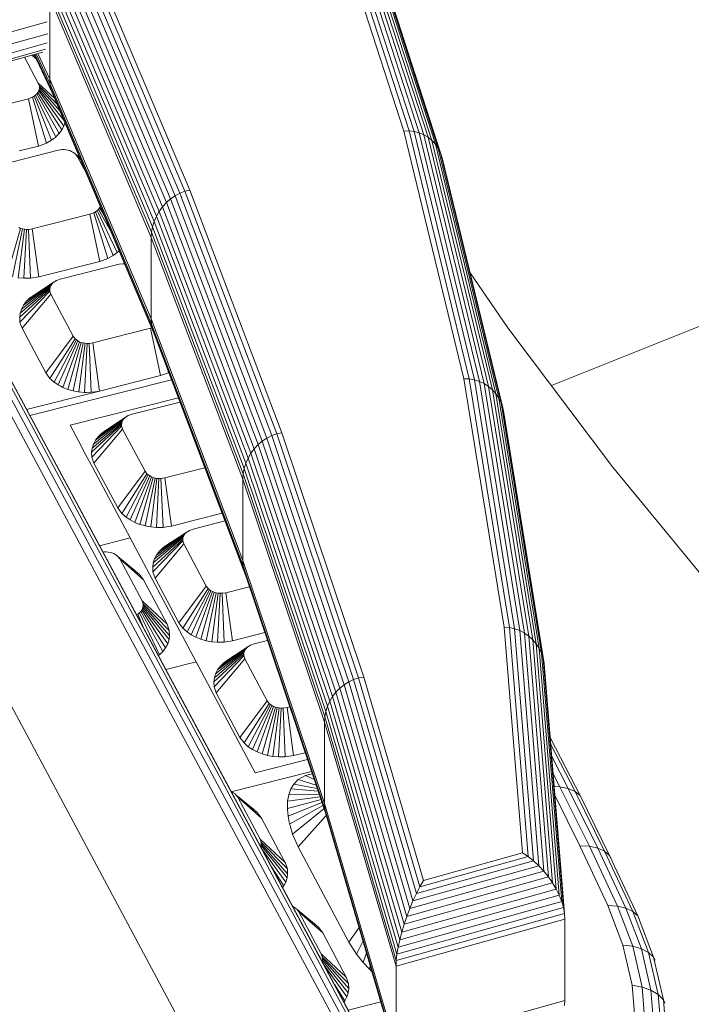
# Model space of a CAD drawing. Header units: millimetres. Extents: x -2220 to 52371, y -4077 to 6953.
# Tile 242 of 256: x 37710 to 37773, y 2245 to 2336. Entities that reach past the tile are written whole.
import ezdxf

# ---------------------------------------------------------------- set-up
doc = ezdxf.new("R2010")
doc.units = ezdxf.units.MM
doc.header["$MEASUREMENT"] = 0
doc.layers.add('Nuevo_09_EI_Mobiliari general', color=7, linetype='Continuous')
doc.layers.add('Nuevo_14_PAV_Soft Light Grey 0554', color=7, linetype='Continuous')
doc.layers.add('Nuevo_09_EI_Mobiliari general_Pluma_Nº__61', color=7, linetype='Continuous', lineweight=5, true_color=0x6a6a6a)
doc.layers.add('Nuevo_14_PAV_Soft Light Grey 0554_Pluma_Nº__89', color=7, linetype='Continuous', lineweight=5)

# ---------------------------------------------------------------- blocks, each defined once
blk = doc.blocks.new('Elem Sección_207_2', base_point=(42615.737, 4689.647))
at = {"layer": 'Nuevo_09_EI_Mobiliari general_Pluma_Nº__61', "color": 251, "linetype": 'Continuous', "lineweight": 5, "true_color": 0x6a6a6a}
for p, q in [((37573.714, 2552.848), (37743.92, 2234.928)), ((37574.261, 2553.39), (37745.451, 2233.632)), ((37574.736, 2553.587), (37746.78, 2232.233)), ((37575.123, 2553.434), (37747.864, 2230.778)), ((37575.408, 2552.935), (37748.665, 2229.317)), ((37726.516, 2240.455), (37566.032, 2540.216)), ((37745.901, 2325.942), (37738.497, 2348.829)), ((37738.968, 2348.867), (37746.382, 2325.952)), ((37739.432, 2348.839), (37746.855, 2325.897)), ((37739.88, 2348.747), (37747.311, 2325.779)), ((37740.303, 2348.591), (37747.742, 2325.598)), ((37740.696, 2348.375), (37748.143, 2325.358)), ((37741.051, 2348.101), (37748.505, 2325.063)), ((37741.363, 2347.776), (37748.823, 2324.72)), ((37741.626, 2347.403), (37749.09, 2324.331)), ((37741.835, 2346.99), (37749.303, 2323.906)), ((37724.613, 2319.923), (37715.154, 2342.304)), ((37725.056, 2320.161), (37715.591, 2342.555)), ((37725.515, 2320.338), (37716.044, 2342.747)), ((37716.505, 2342.876), (37725.982, 2320.452)), ((37723.453, 2318.897), (37714.008, 2341.243)), ((37723.805, 2319.286), (37714.355, 2341.643)), ((37724.194, 2319.63), (37714.74, 2341.998)), ((37722.885, 2318.013), (37713.448, 2340.342)), ((37723.144, 2318.471), (37713.704, 2340.807)), ((37722.678, 2317.533), (37713.243, 2339.854)), ((37722.436, 2316.536), (37713.005, 2338.85)), ((37722.527, 2317.038), (37713.094, 2339.355)), ((37722.405, 2316.036), (37712.974, 2338.349)), ((37712.974, 2330.777), (37712.974, 2338.349)), ((37712.718, 2336.092), (37694.262, 2330.934)), ((37712.771, 2334.999), (37694.777, 2329.97)), ((37712.718, 2334.132), (37695.174, 2329.229)), ((37712.564, 2333.548), (37695.426, 2328.759)), ((37712.319, 2333.288), (37695.515, 2328.592)), ((37711.733, 2332.618), (37711.296, 2333.002)), ((37711.6, 2332.903), (37711.434, 2333.041)), ((37713.243, 2329.385), (37711.524, 2333.066)), ((37713.094, 2329.823), (37711.573, 2333.08)), ((37713.005, 2330.289), (37711.687, 2333.112)), ((37712.974, 2330.777), (37711.861, 2333.16)), ((37711.898, 2330.404), (37710.616, 2332.812)), ((37713.408, 2328.995), (37711.898, 2330.404)), ((37711.996, 2330.111), (37711.898, 2330.404)), ((37713.005, 2330.289), (37712.974, 2330.777)), ((37722.405, 2308.464), (37712.974, 2330.777)), ((37713.094, 2329.823), (37713.005, 2330.289)), ((37722.436, 2307.975), (37713.005, 2330.289)), ((37711.768, 2329.399), (37711.647, 2329.279)), ((37711.768, 2329.399), (37711.866, 2329.529)), ((37713.833, 2325.698), (37711.768, 2329.399)), ((37711.866, 2329.529), (37711.938, 2329.668)), ((37714.09, 2326.041), (37711.866, 2329.529)), ((37711.938, 2329.668), (37711.985, 2329.813)), ((37714.281, 2326.406), (37711.938, 2329.668)), ((37711.985, 2329.813), (37712.004, 2329.962)), ((37714.269, 2326.957), (37711.985, 2329.813)), ((37712.004, 2329.962), (37711.996, 2330.111)), ((37713.646, 2328.432), (37711.996, 2330.111)), ((37713.917, 2327.79), (37712.004, 2329.962)), ((37722.527, 2307.506), (37713.094, 2329.823)), ((37713.243, 2329.385), (37713.094, 2329.823)), ((37722.678, 2307.063), (37713.243, 2329.385)), ((37710.975, 2328.945), (37705.615, 2327.589)), ((37711.343, 2329.081), (37710.975, 2328.945)), ((37711.903, 2324.546), (37710.975, 2328.945)), ((37711.505, 2329.172), (37711.343, 2329.081)), ((37712.648, 2324.82), (37711.343, 2329.081)), ((37711.647, 2329.279), (37711.505, 2329.172)), ((37713.139, 2325.1), (37711.505, 2329.172)), ((37713.514, 2325.382), (37711.647, 2329.279)), ((37714.281, 2326.406), (37714.377, 2326.702)), ((37713.572, 2325.439), (37713.833, 2325.698)), ((37713.833, 2325.698), (37714.09, 2326.041)), ((37713.833, 2325.697), (37713.834, 2325.697)), ((37713.834, 2325.697), (37713.834, 2325.698)), ((37714.09, 2326.041), (37714.281, 2326.406)), ((37714.091, 2326.04), (37714.091, 2326.041)), ((37714.283, 2326.406), (37714.283, 2326.406)), ((37745.901, 2325.942), (37746.382, 2325.952)), ((37751.485, 2302.893), (37745.901, 2325.942)), ((37746.382, 2325.952), (37751.973, 2302.875)), ((37746.382, 2325.952), (37746.855, 2325.897)), ((37746.855, 2325.897), (37752.451, 2302.793)), ((37746.855, 2325.897), (37747.311, 2325.779)), ((37747.311, 2325.779), (37747.742, 2325.598)), ((37747.311, 2325.779), (37752.914, 2302.648)), ((37711.903, 2324.547), (37712.648, 2324.82)), ((37712.648, 2324.82), (37712.765, 2324.886)), ((37712.648, 2324.82), (37712.648, 2324.82)), ((37712.648, 2324.82), (37712.648, 2324.82)), ((37712.765, 2324.886), (37713.139, 2325.1)), ((37713.139, 2325.1), (37713.333, 2325.246)), ((37713.139, 2325.1), (37713.14, 2325.101)), ((37713.333, 2325.246), (37713.514, 2325.382)), ((37713.514, 2325.382), (37713.572, 2325.439)), ((37713.514, 2325.382), (37713.514, 2325.382)), ((37747.742, 2325.598), (37753.352, 2302.441)), ((37747.742, 2325.598), (37748.143, 2325.358)), ((37748.143, 2325.358), (37753.758, 2302.179)), ((37748.143, 2325.358), (37748.505, 2325.063)), ((37748.505, 2325.063), (37754.126, 2301.863)), ((37748.505, 2325.063), (37748.823, 2324.72)), ((37713.759, 2324.158), (37708.283, 2322.771)), ((37710.128, 2324.098), (37711.903, 2324.546)), ((37714.109, 2324.21), (37713.759, 2324.158)), ((37714.291, 2324.211), (37714.109, 2324.21)), ((37714.47, 2324.196), (37714.291, 2324.211)), ((37714.647, 2324.164), (37714.47, 2324.196)), ((37714.816, 2324.116), (37714.647, 2324.164)), ((37714.976, 2324.052), (37714.816, 2324.116)), ((37715.124, 2323.975), (37714.976, 2324.052)), ((37715.256, 2323.884), (37715.124, 2323.975)), ((37715.372, 2323.783), (37715.256, 2323.884)), ((37748.823, 2324.72), (37754.447, 2301.5)), ((37748.823, 2324.72), (37749.09, 2324.331)), ((37749.09, 2324.331), (37754.719, 2301.097)), ((37749.09, 2324.331), (37749.303, 2323.906)), ((37749.303, 2323.906), (37754.935, 2300.659)), ((37749.303, 2323.906), (37749.458, 2323.451)), ((37715.544, 2323.553), (37715.372, 2323.783)), ((37715.741, 2323.476), (37715.372, 2323.783)), ((37715.805, 2323.323), (37715.544, 2323.553)), ((37716.34, 2322.057), (37715.544, 2323.553)), ((37749.458, 2323.451), (37755.092, 2300.195)), ((37724.613, 2319.923), (37725.056, 2320.161)), ((37725.056, 2320.161), (37725.515, 2320.338)), ((37733.603, 2297.604), (37725.056, 2320.161)), ((37725.515, 2320.338), (37725.982, 2320.452)), ((37734.067, 2297.767), (37725.515, 2320.338)), ((37725.982, 2320.452), (37734.539, 2297.867)), ((37723.453, 2318.897), (37723.805, 2319.286)), ((37723.805, 2319.286), (37724.194, 2319.63)), ((37732.336, 2296.768), (37723.805, 2319.286)), ((37724.194, 2319.63), (37724.613, 2319.923)), ((37732.73, 2297.1), (37724.194, 2319.63)), ((37733.155, 2297.38), (37724.613, 2319.923)), ((37717.061, 2318.337), (37716.693, 2318.202)), ((37717.223, 2318.429), (37717.061, 2318.337)), ((37718.366, 2314.077), (37717.061, 2318.337)), ((37717.364, 2318.536), (37717.223, 2318.429)), ((37718.857, 2314.357), (37717.223, 2318.429)), ((37717.486, 2318.656), (37717.364, 2318.536)), ((37719.233, 2314.639), (37717.364, 2318.536)), ((37717.486, 2318.656), (37717.584, 2318.786)), ((37718.691, 2316.496), (37717.486, 2318.656)), ((37717.584, 2318.786), (37717.657, 2318.925)), ((37717.996, 2318.14), (37717.584, 2318.786)), ((37722.885, 2318.013), (37723.144, 2318.471)), ((37723.144, 2318.471), (37723.453, 2318.897)), ((37731.669, 2295.973), (37723.144, 2318.471)), ((37731.981, 2296.39), (37723.453, 2318.897)), ((37716.693, 2318.202), (37711.332, 2316.846)), ((37717.621, 2313.803), (37716.693, 2318.202)), ((37722.527, 2317.038), (37722.678, 2317.533)), ((37722.678, 2317.533), (37722.885, 2318.013)), ((37731.197, 2295.049), (37722.678, 2317.533)), ((37731.406, 2295.524), (37722.885, 2318.013)), ((37710.243, 2316.889), (37709.008, 2312.525)), ((37710.418, 2316.839), (37709.505, 2312.384)), ((37710.599, 2316.806), (37710.02, 2312.29)), ((37710.243, 2316.889), (37710.078, 2316.955)), ((37710.418, 2316.839), (37710.243, 2316.889)), ((37710.599, 2316.806), (37710.418, 2316.839)), ((37710.785, 2316.791), (37710.547, 2312.245)), ((37710.785, 2316.791), (37710.599, 2316.806)), ((37710.971, 2316.792), (37710.785, 2316.791)), ((37711.332, 2316.846), (37710.971, 2316.792)), ((37711.162, 2312.25), (37710.971, 2316.792)), ((37711.94, 2312.367), (37711.332, 2316.846)), ((37722.405, 2316.036), (37722.436, 2316.536)), ((37722.436, 2316.536), (37722.527, 2317.038)), ((37730.952, 2294.06), (37722.436, 2316.536)), ((37731.045, 2294.559), (37722.527, 2317.038)), ((37722.405, 2308.464), (37722.405, 2316.036)), ((37730.921, 2293.561), (37722.405, 2316.036)), ((37719.233, 2314.639), (37719.404, 2314.809)), ((37719.404, 2314.808), (37719.404, 2314.808)), ((37711.94, 2312.367), (37717.621, 2313.803)), ((37717.621, 2313.803), (37718.366, 2314.076)), ((37717.621, 2313.803), (37717.621, 2313.803)), ((37717.621, 2313.803), (37717.621, 2313.803)), ((37718.366, 2314.077), (37718.857, 2314.357)), ((37718.857, 2314.357), (37719.233, 2314.639)), ((37718.857, 2314.357), (37718.858, 2314.358)), ((37719.233, 2314.639), (37719.235, 2314.641)), ((37719.407, 2313.544), (37713.931, 2312.159)), ((37719.758, 2313.596), (37719.407, 2313.544)), ((37719.916, 2313.598), (37719.758, 2313.596)), ((37710.02, 2312.29), (37710.547, 2312.245)), ((37710.547, 2312.245), (37710.962, 2312.248)), ((37710.547, 2312.245), (37710.548, 2312.245)), ((37710.962, 2312.248), (37711.162, 2312.25)), ((37711.162, 2312.25), (37711.94, 2312.367)), ((37713.429, 2311.943), (37711.457, 2310.656)), ((37711.94, 2312.366), (37711.941, 2312.366)), ((37713.429, 2311.943), (37713.294, 2311.842)), ((37713.582, 2312.03), (37713.429, 2311.943)), ((37713.931, 2312.159), (37713.582, 2312.03)), ((37755.573, 2307.64), (37752.047, 2312.765)), ((37712.955, 2311.194), (37710.167, 2308.617)), ((37712.963, 2311.051), (37710.192, 2308.17)), ((37712.973, 2311.335), (37710.217, 2309.001)), ((37713.017, 2311.472), (37710.336, 2309.376)), ((37713.086, 2311.604), (37710.524, 2309.734)), ((37713.178, 2311.728), (37710.776, 2310.071)), ((37713.294, 2311.842), (37711.089, 2310.38)), ((37712.973, 2311.335), (37712.955, 2311.194)), ((37712.955, 2311.194), (37712.963, 2311.051)), ((37712.963, 2311.051), (37713.056, 2310.774)), ((37713.017, 2311.472), (37712.973, 2311.335)), ((37713.086, 2311.604), (37713.017, 2311.472)), ((37713.178, 2311.728), (37713.086, 2311.604)), ((37713.294, 2311.842), (37713.178, 2311.728)), ((37713.056, 2310.774), (37710.385, 2307.593)), ((37711.089, 2310.38), (37710.776, 2310.071)), ((37711.351, 2310.576), (37711.089, 2310.38)), ((37711.09, 2310.38), (37711.089, 2310.379)), ((37711.457, 2310.656), (37711.351, 2310.576)), ((37713.056, 2310.774), (37715.141, 2306.855)), ((37710.336, 2309.376), (37710.258, 2309.13)), ((37710.524, 2309.734), (37710.336, 2309.376)), ((37710.336, 2309.376), (37710.336, 2309.376)), ((37710.776, 2310.071), (37710.524, 2309.734)), ((37710.524, 2309.734), (37710.524, 2309.734)), ((37710.777, 2310.071), (37710.777, 2310.071)), ((37710.217, 2309.001), (37710.167, 2308.617)), ((37710.167, 2308.617), (37710.192, 2308.17)), ((37710.258, 2309.13), (37710.217, 2309.001)), ((37710.217, 2309.001), (37710.217, 2309.001)), ((37722.436, 2307.975), (37722.405, 2308.464)), ((37730.921, 2285.989), (37722.405, 2308.464)), ((37710.191, 2308.17), (37710.192, 2308.169)), ((37710.192, 2308.17), (37710.279, 2307.908)), ((37710.279, 2307.908), (37710.385, 2307.593)), ((37710.385, 2307.593), (37710.385, 2307.593)), ((37710.385, 2307.593), (37712.593, 2303.443)), ((37722.342, 2307.589), (37716.982, 2306.233)), ((37722.44, 2307.625), (37722.342, 2307.589)), ((37723.27, 2303.19), (37722.342, 2307.589)), ((37722.527, 2307.506), (37722.436, 2307.975)), ((37730.952, 2285.5), (37722.436, 2307.975)), ((37731.045, 2285.027), (37722.527, 2307.506)), ((37722.678, 2307.063), (37722.527, 2307.506)), ((37765.31, 2294.709), (37755.573, 2307.64)), ((37715.141, 2306.855), (37712.593, 2303.443)), ((37715.319, 2306.619), (37712.975, 2302.933)), ((37715.437, 2306.514), (37713.368, 2302.588)), ((37715.574, 2306.421), (37713.756, 2302.324)), ((37715.319, 2306.619), (37715.141, 2306.855)), ((37715.437, 2306.514), (37715.319, 2306.619)), ((37715.574, 2306.421), (37715.437, 2306.514)), ((37715.727, 2306.341), (37715.574, 2306.421)), ((37731.178, 2284.63), (37722.678, 2307.063)), ((37715.727, 2306.341), (37714.189, 2302.097)), ((37715.892, 2306.275), (37714.657, 2301.912)), ((37716.066, 2306.226), (37715.153, 2301.771)), ((37716.248, 2306.193), (37715.67, 2301.677)), ((37715.892, 2306.275), (37715.727, 2306.341)), ((37716.066, 2306.226), (37715.892, 2306.275)), ((37716.248, 2306.193), (37716.066, 2306.226)), ((37716.196, 2301.632), (37716.434, 2306.177)), ((37716.434, 2306.177), (37716.248, 2306.193)), ((37716.62, 2306.178), (37716.434, 2306.177)), ((37716.982, 2306.233), (37716.62, 2306.178)), ((37716.811, 2301.636), (37716.62, 2306.178)), ((37717.589, 2301.753), (37716.982, 2306.233)), ((37724.015, 2303.463), (37723.9, 2303.839)), ((37724.292, 2302.804), (37711.107, 2299.469)), ((37712.593, 2303.443), (37712.593, 2303.443)), ((37712.593, 2303.443), (37712.975, 2302.933)), ((37712.975, 2302.933), (37712.975, 2302.933)), ((37712.975, 2302.933), (37713.368, 2302.588)), ((37717.59, 2301.753), (37723.27, 2303.19)), ((37723.27, 2303.19), (37724.015, 2303.463)), ((37724.015, 2303.463), (37724.015, 2303.463)), ((37751.485, 2302.893), (37751.973, 2302.875)), ((37755.221, 2279.789), (37751.485, 2302.893)), ((37751.973, 2302.875), (37755.713, 2279.744)), ((37751.973, 2302.875), (37752.451, 2302.793)), ((37752.451, 2302.793), (37752.914, 2302.648)), ((37752.451, 2302.793), (37756.197, 2279.634)), ((37713.368, 2302.589), (37713.368, 2302.588)), ((37713.368, 2302.588), (37713.617, 2302.419)), ((37713.617, 2302.419), (37713.756, 2302.324)), ((37713.756, 2302.324), (37713.757, 2302.323)), ((37713.756, 2302.324), (37713.943, 2302.226)), ((37713.943, 2302.226), (37714.189, 2302.097)), ((37714.189, 2302.097), (37714.189, 2302.097)), ((37714.189, 2302.097), (37714.657, 2301.912)), ((37714.657, 2301.912), (37714.657, 2301.912)), ((37714.657, 2301.912), (37715.153, 2301.771)), ((37752.914, 2302.648), (37756.664, 2279.462)), ((37752.914, 2302.648), (37753.352, 2302.441)), ((37753.352, 2302.441), (37757.106, 2279.23)), ((37753.352, 2302.441), (37753.758, 2302.179)), ((37753.758, 2302.179), (37757.516, 2278.944)), ((37753.758, 2302.179), (37754.126, 2301.863)), ((37754.126, 2301.863), (37754.447, 2301.5)), ((37754.126, 2301.863), (37757.886, 2278.607)), ((37710.803, 2300.036), (37717.59, 2301.753)), ((37724.93, 2301.12), (37714.855, 2298.571)), ((37715.153, 2301.772), (37715.154, 2301.771)), ((37715.153, 2301.771), (37715.6, 2301.69)), ((37715.6, 2301.69), (37715.67, 2301.677)), ((37715.67, 2301.677), (37715.67, 2301.677)), ((37715.67, 2301.677), (37716.196, 2301.632)), ((37716.196, 2301.632), (37716.335, 2301.633)), ((37716.196, 2301.632), (37716.197, 2301.632)), ((37716.335, 2301.633), (37716.811, 2301.636)), ((37716.811, 2301.636), (37717.17, 2301.69)), ((37716.811, 2301.636), (37716.811, 2301.636)), ((37716.811, 2301.636), (37716.811, 2301.636)), ((37717.17, 2301.69), (37717.59, 2301.753)), ((37754.447, 2301.5), (37758.211, 2278.226)), ((37754.447, 2301.5), (37754.719, 2301.097)), ((37754.719, 2301.097), (37758.485, 2277.807)), ((37754.719, 2301.097), (37754.935, 2300.659)), ((37725.08, 2300.725), (37720.617, 2299.596)), ((37754.935, 2300.659), (37758.703, 2277.356)), ((37754.935, 2300.659), (37755.092, 2300.195)), ((37755.092, 2300.195), (37755.187, 2299.712)), ((37755.092, 2300.195), (37758.861, 2276.883)), ((37719.865, 2299.166), (37717.462, 2297.508)), ((37719.98, 2299.279), (37717.775, 2297.817)), ((37720.115, 2299.38), (37718.143, 2298.093)), ((37719.865, 2299.166), (37719.772, 2299.042)), ((37719.98, 2299.279), (37719.865, 2299.166)), ((37720.115, 2299.38), (37719.98, 2299.279)), ((37720.268, 2299.468), (37720.115, 2299.38)), ((37720.617, 2299.596), (37720.268, 2299.468)), ((37755.187, 2299.712), (37758.957, 2276.395)), ((37714.855, 2298.571), (37715.625, 2297.124)), ((37714.855, 2298.571), (37714.855, 2298.571)), ((37714.855, 2298.571), (37714.855, 2298.571)), ((37719.641, 2298.631), (37716.853, 2296.054)), ((37719.648, 2298.489), (37716.877, 2295.607)), ((37719.659, 2298.772), (37716.902, 2296.439)), ((37719.703, 2298.91), (37717.022, 2296.813)), ((37719.742, 2298.212), (37717.07, 2295.03)), ((37719.772, 2299.042), (37717.21, 2297.172)), ((37719.659, 2298.772), (37719.641, 2298.631)), ((37719.641, 2298.631), (37719.648, 2298.489)), ((37719.648, 2298.489), (37719.742, 2298.212)), ((37719.703, 2298.91), (37719.659, 2298.772)), ((37719.772, 2299.042), (37719.703, 2298.91)), ((37719.742, 2298.212), (37721.828, 2294.292)), ((37717.211, 2297.172), (37717.462, 2297.508)), ((37717.462, 2297.508), (37717.776, 2297.817)), ((37717.462, 2297.508), (37717.462, 2297.508)), ((37717.462, 2297.508), (37717.462, 2297.508)), ((37717.776, 2297.818), (37717.775, 2297.817)), ((37717.776, 2297.817), (37718.143, 2298.093)), ((37732.73, 2297.1), (37733.155, 2297.38)), ((37733.155, 2297.38), (37733.603, 2297.604)), ((37740.767, 2274.704), (37733.155, 2297.38)), ((37733.603, 2297.604), (37734.067, 2297.767)), ((37741.22, 2274.914), (37733.603, 2297.604)), ((37734.067, 2297.767), (37734.539, 2297.867)), ((37741.689, 2275.063), (37734.067, 2297.767)), ((37734.539, 2297.867), (37742.167, 2275.148)), ((37715.625, 2297.124), (37716.295, 2295.865)), ((37716.854, 2296.055), (37716.903, 2296.439)), ((37716.902, 2296.439), (37716.902, 2296.439)), ((37716.903, 2296.439), (37717.023, 2296.813)), ((37717.022, 2296.813), (37717.022, 2296.813)), ((37717.023, 2296.813), (37717.211, 2297.172)), ((37717.21, 2297.172), (37717.21, 2297.172)), ((37731.669, 2295.973), (37731.981, 2296.39)), ((37731.981, 2296.39), (37732.336, 2296.768)), ((37739.582, 2273.75), (37731.981, 2296.39)), ((37732.336, 2296.768), (37732.73, 2297.1)), ((37739.941, 2274.117), (37732.336, 2296.768)), ((37740.339, 2274.436), (37732.73, 2297.1)), ((37716.295, 2295.865), (37716.924, 2294.683)), ((37716.857, 2296.008), (37716.854, 2296.055)), ((37716.878, 2295.608), (37716.857, 2296.008)), ((37716.877, 2295.608), (37716.877, 2295.607)), ((37717.071, 2295.03), (37716.878, 2295.608)), ((37731.197, 2295.049), (37731.406, 2295.524)), ((37731.406, 2295.524), (37731.669, 2295.973)), ((37739.001, 2272.901), (37731.406, 2295.524)), ((37739.266, 2273.342), (37731.669, 2295.973)), ((37716.924, 2294.683), (37720.437, 2288.083)), ((37717.07, 2295.03), (37717.07, 2295.03)), ((37719.28, 2290.881), (37717.071, 2295.03)), ((37727.395, 2294.613), (37723.668, 2293.67)), ((37730.952, 2294.06), (37731.045, 2294.559)), ((37731.045, 2294.559), (37731.197, 2295.049)), ((37738.636, 2271.947), (37731.045, 2294.559)), ((37738.789, 2272.433), (37731.197, 2295.049)), ((37775.7, 2282.046), (37765.31, 2294.709)), ((37721.828, 2294.292), (37719.279, 2290.88)), ((37722.005, 2294.056), (37719.661, 2290.371)), ((37722.124, 2293.951), (37720.054, 2290.025)), ((37722.261, 2293.858), (37720.443, 2289.762)), ((37722.413, 2293.778), (37720.875, 2289.534)), ((37722.578, 2293.714), (37721.343, 2289.349)), ((37722.005, 2294.056), (37721.828, 2294.292)), ((37722.753, 2293.663), (37721.84, 2289.208)), ((37722.124, 2293.951), (37722.005, 2294.056)), ((37722.261, 2293.858), (37722.124, 2293.951)), ((37722.413, 2293.778), (37722.261, 2293.858)), ((37722.935, 2293.631), (37722.356, 2289.115)), ((37722.578, 2293.714), (37722.413, 2293.778)), ((37722.753, 2293.663), (37722.578, 2293.714)), ((37722.935, 2293.631), (37722.753, 2293.663)), ((37722.882, 2289.069), (37723.12, 2293.614)), ((37723.12, 2293.614), (37722.935, 2293.631)), ((37723.306, 2293.616), (37723.12, 2293.614)), ((37723.668, 2293.67), (37723.306, 2293.616)), ((37723.497, 2289.074), (37723.306, 2293.616)), ((37724.276, 2289.191), (37723.668, 2293.67)), ((37730.921, 2293.561), (37730.952, 2294.06)), ((37738.542, 2271.451), (37730.952, 2294.06)), ((37738.511, 2270.953), (37730.921, 2293.561)), ((37730.921, 2285.989), (37730.921, 2293.561)), ((37719.279, 2290.881), (37719.279, 2290.88)), ((37719.661, 2290.371), (37719.28, 2290.881)), ((37720.055, 2290.026), (37719.661, 2290.371)), ((37719.661, 2290.371), (37719.661, 2290.371)), ((37720.054, 2290.025), (37720.055, 2290.025)), ((37720.443, 2289.761), (37720.055, 2290.026)), ((37728.997, 2290.385), (37726.546, 2289.765)), ((37720.443, 2289.762), (37720.443, 2289.761)), ((37720.875, 2289.534), (37720.443, 2289.761)), ((37721.099, 2289.446), (37720.875, 2289.534)), ((37720.875, 2289.534), (37720.875, 2289.534)), ((37721.343, 2289.349), (37721.099, 2289.446)), ((37721.635, 2289.266), (37721.343, 2289.349)), ((37721.343, 2289.349), (37721.343, 2289.349)), ((37721.84, 2289.209), (37721.635, 2289.266)), ((37722.133, 2289.155), (37721.84, 2289.209)), ((37721.84, 2289.209), (37721.84, 2289.208)), ((37722.356, 2289.114), (37722.133, 2289.155)), ((37722.356, 2289.115), (37722.356, 2289.115)), ((37722.883, 2289.069), (37722.356, 2289.114)), ((37722.882, 2289.069), (37722.883, 2289.069)), ((37723.498, 2289.073), (37722.883, 2289.069)), ((37723.497, 2289.074), (37723.498, 2289.074)), ((37723.996, 2289.149), (37723.498, 2289.073)), ((37724.276, 2289.191), (37723.996, 2289.149)), ((37726.546, 2289.765), (37724.276, 2289.191)), ((37724.276, 2289.191), (37724.276, 2289.191)), ((37729.269, 2289.669), (37726.301, 2288.918)), ((37725.387, 2288.232), (37722.706, 2286.135)), ((37725.455, 2288.363), (37722.893, 2286.493)), ((37725.548, 2288.487), (37723.146, 2286.83)), ((37725.663, 2288.601), (37723.459, 2287.139)), ((37725.798, 2288.702), (37723.827, 2287.415)), ((37725.387, 2288.232), (37725.343, 2288.094)), ((37725.455, 2288.363), (37725.387, 2288.232)), ((37725.548, 2288.487), (37725.455, 2288.363)), ((37725.663, 2288.601), (37725.548, 2288.487)), ((37725.798, 2288.702), (37725.663, 2288.601)), ((37725.952, 2288.79), (37725.798, 2288.702)), ((37726.301, 2288.918), (37725.952, 2288.79)), ((37717.589, 2287.362), (37720.437, 2288.083)), ((37720.437, 2288.083), (37726.575, 2276.551)), ((37725.324, 2287.953), (37722.537, 2285.376)), ((37725.332, 2287.811), (37722.561, 2284.929)), ((37725.343, 2288.094), (37722.586, 2285.76)), ((37725.425, 2287.534), (37722.754, 2284.352)), ((37723.827, 2287.415), (37723.459, 2287.139)), ((37725.343, 2288.094), (37725.324, 2287.953)), ((37725.324, 2287.953), (37725.332, 2287.811)), ((37725.332, 2287.811), (37725.425, 2287.534)), ((37725.425, 2287.534), (37727.51, 2283.615)), ((37718.042, 2286.792), (37717.905, 2286.772)), ((37718.222, 2286.794), (37718.042, 2286.792)), ((37718.402, 2286.778), (37718.222, 2286.794)), ((37718.578, 2286.746), (37718.402, 2286.778)), ((37718.748, 2286.698), (37718.578, 2286.746)), ((37718.908, 2286.635), (37718.748, 2286.698)), ((37719.055, 2286.557), (37718.908, 2286.635)), ((37719.188, 2286.466), (37719.055, 2286.557)), ((37719.304, 2286.366), (37719.188, 2286.466)), ((37720.921, 2285.035), (37719.304, 2286.371)), ((37719.476, 2286.136), (37719.304, 2286.366)), ((37721.311, 2284.692), (37719.304, 2286.366)), ((37722.893, 2286.493), (37722.706, 2286.135)), ((37723.146, 2286.83), (37722.893, 2286.493)), ((37723.459, 2287.139), (37723.146, 2286.83)), ((37721.687, 2284.189), (37719.476, 2286.136)), ((37721.548, 2282.243), (37719.476, 2286.136)), ((37722.586, 2285.76), (37722.537, 2285.376)), ((37722.537, 2285.376), (37722.561, 2284.929)), ((37722.706, 2286.135), (37722.586, 2285.76)), ((37730.952, 2285.5), (37730.921, 2285.989)), ((37738.511, 2263.381), (37730.921, 2285.989)), ((37738.542, 2262.891), (37730.952, 2285.5)), ((37731.045, 2285.027), (37730.952, 2285.5)), ((37720.921, 2285.035), (37720.808, 2285.111)), ((37721.311, 2284.692), (37720.921, 2285.035)), ((37721.687, 2284.189), (37721.311, 2284.692)), ((37722.561, 2284.929), (37722.754, 2284.352)), ((37738.636, 2262.415), (37731.045, 2285.027)), ((37723.882, 2280.066), (37721.687, 2284.189)), ((37722.754, 2284.352), (37724.962, 2280.202)), ((37727.51, 2283.615), (37724.962, 2280.202)), ((37727.688, 2283.378), (37727.51, 2283.615)), ((37731.542, 2283.546), (37729.351, 2282.992)), ((37727.688, 2283.378), (37725.344, 2279.692)), ((37727.807, 2283.273), (37725.737, 2279.347)), ((37727.943, 2283.18), (37726.126, 2279.083)), ((37728.096, 2283.1), (37726.558, 2278.857)), ((37728.261, 2283.035), (37727.026, 2278.671)), ((37728.436, 2282.986), (37727.523, 2278.53)), ((37727.807, 2283.273), (37727.688, 2283.378)), ((37727.943, 2283.18), (37727.807, 2283.273)), ((37728.096, 2283.1), (37727.943, 2283.18)), ((37728.618, 2282.952), (37728.039, 2278.436)), ((37728.261, 2283.035), (37728.096, 2283.1)), ((37728.436, 2282.986), (37728.261, 2283.035)), ((37728.618, 2282.952), (37728.436, 2282.986)), ((37728.565, 2278.391), (37728.803, 2282.936)), ((37728.803, 2282.936), (37728.618, 2282.952)), ((37728.99, 2282.938), (37728.803, 2282.936)), ((37729.351, 2282.992), (37728.99, 2282.938)), ((37729.181, 2278.396), (37728.99, 2282.938)), ((37729.959, 2278.512), (37729.351, 2282.992)), ((37723.882, 2280.066), (37721.548, 2282.243)), ((37721.646, 2281.951), (37721.548, 2282.243)), ((37721.634, 2281.652), (37721.654, 2281.801)), ((37724.079, 2279.475), (37721.646, 2281.951)), ((37721.654, 2281.801), (37721.646, 2281.951)), ((37724.104, 2279.019), (37721.654, 2281.801)), ((37721.154, 2281.012), (37721.028, 2280.939)), ((37721.297, 2281.119), (37721.154, 2281.012)), ((37721.651, 2279.774), (37721.154, 2281.012)), ((37721.418, 2281.238), (37721.297, 2281.119)), ((37723.164, 2277.221), (37721.297, 2281.119)), ((37721.418, 2281.238), (37721.515, 2281.368)), ((37723.483, 2277.537), (37721.418, 2281.238)), ((37721.515, 2281.368), (37721.588, 2281.508)), ((37723.741, 2277.88), (37721.515, 2281.368)), ((37721.588, 2281.508), (37721.634, 2281.652)), ((37723.932, 2278.246), (37721.588, 2281.508)), ((37724.054, 2278.628), (37721.634, 2281.652)), ((37724.079, 2279.475), (37723.882, 2280.066)), ((37724.962, 2280.202), (37725.344, 2279.692)), ((37724.054, 2278.628), (37724.104, 2279.019)), ((37724.104, 2279.019), (37724.079, 2279.475)), ((37725.344, 2279.692), (37725.737, 2279.347)), ((37725.737, 2279.347), (37726.126, 2279.083)), ((37726.126, 2279.083), (37726.558, 2278.857)), ((37729.959, 2278.512), (37732.975, 2279.276)), ((37755.221, 2279.789), (37755.713, 2279.744)), ((37756.926, 2258.785), (37755.221, 2279.789)), ((37755.713, 2279.744), (37757.442, 2258.445)), ((37755.713, 2279.744), (37756.197, 2279.634)), ((37756.197, 2279.634), (37757.949, 2258.044)), ((37756.197, 2279.634), (37756.664, 2279.462)), ((37756.664, 2279.462), (37758.439, 2257.592)), ((37756.664, 2279.462), (37757.106, 2279.23)), ((37757.106, 2279.23), (37758.903, 2257.095)), ((37757.106, 2279.23), (37757.516, 2278.944)), ((37757.516, 2278.944), (37759.333, 2256.562)), ((37757.516, 2278.944), (37757.886, 2278.607)), ((37723.741, 2277.88), (37723.932, 2278.246)), ((37723.932, 2278.246), (37724.054, 2278.628)), ((37726.558, 2278.857), (37727.026, 2278.671)), ((37727.026, 2278.671), (37727.523, 2278.53)), ((37727.523, 2278.53), (37728.039, 2278.436)), ((37728.039, 2278.436), (37728.565, 2278.391)), ((37728.565, 2278.391), (37729.181, 2278.396)), ((37729.181, 2278.396), (37729.959, 2278.512)), ((37731.482, 2278.024), (37729.509, 2276.737)), ((37731.482, 2278.024), (37731.346, 2277.922)), ((37731.635, 2278.112), (37731.482, 2278.024)), ((37731.984, 2278.24), (37731.635, 2278.112)), ((37733.218, 2278.552), (37731.984, 2278.24)), ((37757.886, 2278.607), (37759.721, 2256.003)), ((37757.886, 2278.607), (37758.211, 2278.226)), ((37758.211, 2278.226), (37760.062, 2255.427)), ((37758.211, 2278.226), (37758.485, 2277.807)), ((37723.06, 2277.143), (37723.164, 2277.221)), ((37723.164, 2277.221), (37723.483, 2277.537)), ((37723.483, 2277.537), (37723.741, 2277.88)), ((37731.007, 2277.275), (37728.219, 2274.699)), ((37731.015, 2277.133), (37728.244, 2274.251)), ((37731.025, 2277.416), (37728.269, 2275.082)), ((37731.07, 2277.553), (37728.389, 2275.457)), ((37731.138, 2277.685), (37728.577, 2275.815)), ((37731.232, 2277.809), (37728.829, 2276.152)), ((37731.346, 2277.922), (37729.142, 2276.461)), ((37731.025, 2277.416), (37731.007, 2277.275)), ((37731.007, 2277.275), (37731.015, 2277.133)), ((37731.015, 2277.133), (37731.107, 2276.855)), ((37731.07, 2277.553), (37731.025, 2277.416)), ((37731.138, 2277.685), (37731.07, 2277.553)), ((37731.232, 2277.809), (37731.138, 2277.685)), ((37731.346, 2277.922), (37731.232, 2277.809)), ((37758.485, 2277.807), (37760.349, 2254.842)), ((37758.485, 2277.807), (37758.703, 2277.356)), ((37758.703, 2277.356), (37760.578, 2254.261)), ((37758.703, 2277.356), (37758.861, 2276.883)), ((37726.574, 2276.551), (37723.758, 2275.839)), ((37726.575, 2276.551), (37726.574, 2276.551)), ((37732.058, 2266.25), (37726.574, 2276.551)), ((37731.107, 2276.855), (37728.437, 2273.674)), ((37729.142, 2276.461), (37728.829, 2276.152)), ((37729.509, 2276.737), (37729.142, 2276.461)), ((37731.107, 2276.855), (37733.194, 2272.937)), ((37758.861, 2276.883), (37760.744, 2253.693)), ((37758.861, 2276.883), (37758.957, 2276.395)), ((37758.957, 2276.395), (37760.845, 2253.147)), ((37728.389, 2275.457), (37728.269, 2275.082)), ((37728.577, 2275.815), (37728.389, 2275.457)), ((37728.829, 2276.152), (37728.577, 2275.815)), ((37728.269, 2275.082), (37728.219, 2274.699)), ((37728.219, 2274.699), (37728.244, 2274.251)), ((37739.941, 2274.117), (37740.339, 2274.436)), ((37740.339, 2274.436), (37740.767, 2274.704)), ((37746.44, 2253.612), (37740.339, 2274.436)), ((37740.767, 2274.704), (37741.22, 2274.914)), ((37746.739, 2254.322), (37740.767, 2274.704)), ((37741.22, 2274.914), (37741.689, 2275.063)), ((37741.22, 2274.914), (37747.055, 2254.999)), ((37741.689, 2275.063), (37742.167, 2275.148)), ((37741.689, 2275.063), (37747.382, 2255.633)), ((37742.167, 2275.148), (37747.715, 2256.211)), ((37728.244, 2274.251), (37728.437, 2273.674)), ((37728.437, 2273.674), (37730.645, 2269.524)), ((37739.266, 2273.342), (37739.582, 2273.75)), ((37739.582, 2273.75), (37739.941, 2274.117)), ((37745.912, 2252.143), (37739.582, 2273.75)), ((37746.163, 2252.882), (37739.941, 2274.117)), ((37733.194, 2272.937), (37730.645, 2269.524)), ((37733.371, 2272.699), (37731.028, 2269.014)), ((37733.49, 2272.595), (37731.421, 2268.669)), ((37733.371, 2272.699), (37733.194, 2272.937)), ((37733.49, 2272.595), (37733.371, 2272.699)), ((37733.627, 2272.502), (37733.49, 2272.595)), ((37738.789, 2272.433), (37739.001, 2272.901)), ((37739.001, 2272.901), (37739.266, 2273.342)), ((37745.507, 2250.694), (37739.001, 2272.901)), ((37745.692, 2251.411), (37739.266, 2273.342)), ((37733.627, 2272.502), (37731.809, 2268.405)), ((37733.779, 2272.422), (37732.241, 2268.178)), ((37733.944, 2272.357), (37732.71, 2267.993)), ((37734.119, 2272.308), (37733.206, 2267.852)), ((37733.779, 2272.422), (37733.627, 2272.502)), ((37734.301, 2272.274), (37733.722, 2267.758)), ((37733.944, 2272.357), (37733.779, 2272.422)), ((37734.119, 2272.308), (37733.944, 2272.357)), ((37734.301, 2272.274), (37734.119, 2272.308)), ((37734.486, 2272.258), (37734.249, 2267.713)), ((37734.486, 2272.258), (37734.301, 2272.274)), ((37734.673, 2272.26), (37734.486, 2272.258)), ((37735.035, 2272.314), (37734.673, 2272.26)), ((37734.864, 2267.717), (37734.673, 2272.26)), ((37735.291, 2272.379), (37735.035, 2272.314)), ((37735.643, 2267.834), (37735.035, 2272.314)), ((37738.542, 2271.451), (37738.636, 2271.947)), ((37738.636, 2271.947), (37738.789, 2272.433)), ((37745.252, 2249.363), (37738.636, 2271.947)), ((37745.36, 2250.008), (37738.789, 2272.433)), ((37738.511, 2270.953), (37738.542, 2271.451)), ((37738.511, 2263.381), (37738.511, 2270.953)), ((37745.165, 2248.241), (37738.511, 2270.953)), ((37745.187, 2248.771), (37738.542, 2271.451)), ((37730.645, 2269.524), (37731.028, 2269.014)), ((37731.028, 2269.014), (37731.421, 2268.669)), ((37759.521, 2269.447), (37762.277, 2264.113)), ((37731.421, 2268.669), (37731.809, 2268.405)), ((37731.809, 2268.405), (37732.241, 2268.178)), ((37732.241, 2268.178), (37732.71, 2267.993)), ((37732.71, 2267.993), (37733.206, 2267.852)), ((37735.643, 2267.834), (37736.725, 2268.108)), ((37759.569, 2268.858), (37761.817, 2264.508)), ((37736.934, 2267.484), (37732.058, 2266.25)), ((37733.206, 2267.852), (37733.722, 2267.758)), ((37733.722, 2267.758), (37734.249, 2267.713)), ((37734.249, 2267.713), (37734.864, 2267.717)), ((37734.864, 2267.717), (37735.643, 2267.834)), ((37736.934, 2267.483), (37736.934, 2267.483)), ((37759.66, 2267.742), (37761.186, 2264.788)), ((37729.847, 2264.482), (37737.308, 2266.369)), ((37732.058, 2266.25), (37732.058, 2266.25)), ((37732.058, 2266.25), (37732.058, 2266.25)), ((37737.386, 2266.137), (37736.737, 2265.973)), ((37759.789, 2266.15), (37760.414, 2264.941)), ((37736.054, 2265.625), (37735.653, 2265.195)), ((37736.737, 2265.973), (37736.054, 2265.625)), ((37737.738, 2265.089), (37736.054, 2265.625)), ((37736.737, 2265.973), (37736.736, 2265.973)), ((37737.565, 2265.605), (37736.737, 2265.973)), ((37729.885, 2264.467), (37729.836, 2264.486)), ((37729.847, 2264.482), (37729.847, 2264.482)), ((37730.032, 2264.389), (37729.885, 2264.467)), ((37730.165, 2264.299), (37730.032, 2264.389)), ((37730.281, 2264.197), (37730.165, 2264.299)), ((37735.251, 2264.364), (37735.192, 2264.197)), ((37735.383, 2264.735), (37735.251, 2264.364)), ((37735.383, 2264.736), (37735.382, 2264.735)), ((37735.653, 2265.195), (37735.383, 2264.735)), ((37737.93, 2264.516), (37735.383, 2264.735)), ((37735.657, 2265.195), (37735.646, 2265.183)), ((37737.842, 2264.78), (37735.653, 2265.195)), ((37759.886, 2264.952), (37760.414, 2264.941)), ((37760.414, 2264.941), (37763.143, 2259.404)), ((37760.414, 2264.941), (37761.186, 2264.788)), ((37761.186, 2264.788), (37761.817, 2264.508)), ((37761.186, 2264.788), (37763.92, 2259.242)), ((37761.817, 2264.508), (37764.555, 2258.955)), ((37761.817, 2264.508), (37762.277, 2264.113)), ((37731.897, 2262.866), (37730.281, 2264.203)), ((37730.453, 2263.968), (37730.281, 2264.197)), ((37732.287, 2262.524), (37730.281, 2264.197)), ((37732.663, 2262.021), (37730.453, 2263.968)), ((37732.525, 2260.076), (37730.453, 2263.968)), ((37738.189, 2263.746), (37735.062, 2262.918)), ((37735.084, 2263.588), (37735.067, 2263.07)), ((37735.192, 2264.197), (37735.084, 2263.588)), ((37738.102, 2264.004), (37735.084, 2263.588)), ((37735.085, 2263.588), (37735.085, 2263.588)), ((37738.278, 2263.48), (37735.126, 2262.2)), ((37738.017, 2264.259), (37735.192, 2264.197)), ((37735.192, 2264.197), (37735.192, 2264.197)), ((37745.165, 2240.669), (37738.511, 2263.381)), ((37738.542, 2262.891), (37738.511, 2263.381)), ((37762.257, 2259.433), (37759.955, 2264.104)), ((37762.277, 2264.113), (37762.386, 2263.915)), ((37762.277, 2264.113), (37765.017, 2258.555)), ((37731.786, 2262.942), (37731.785, 2262.943)), ((37731.897, 2262.866), (37731.786, 2262.941)), ((37731.898, 2262.866), (37731.897, 2262.866)), ((37732.287, 2262.524), (37731.897, 2262.866)), ((37732.288, 2262.524), (37732.287, 2262.525)), ((37732.663, 2262.021), (37732.287, 2262.524)), ((37732.288, 2262.524), (37732.288, 2262.524)), ((37735.067, 2263.07), (37735.062, 2262.918)), ((37735.062, 2262.919), (37735.062, 2262.918)), ((37735.062, 2262.918), (37735.07, 2262.835)), ((37735.07, 2262.835), (37735.126, 2262.2)), ((37738.371, 2263.203), (37735.273, 2261.446)), ((37738.471, 2262.906), (37735.539, 2260.545)), ((37745.187, 2240.211), (37738.542, 2262.891)), ((37738.636, 2262.415), (37738.542, 2262.891)), ((37734.772, 2258.061), (37732.663, 2262.021)), ((37732.665, 2262.021), (37732.665, 2262.022)), ((37735.126, 2262.2), (37735.126, 2262.2)), ((37735.126, 2262.2), (37735.235, 2261.64)), ((37735.235, 2261.64), (37735.273, 2261.446)), ((37738.682, 2262.257), (37736.064, 2259.342)), ((37745.252, 2239.831), (37738.636, 2262.415)), ((37735.273, 2261.446), (37735.273, 2261.446)), ((37735.273, 2261.446), (37735.309, 2261.323)), ((37735.309, 2261.323), (37735.539, 2260.545)), ((37734.859, 2257.898), (37732.525, 2260.076)), ((37732.623, 2259.783), (37732.525, 2260.076)), ((37732.631, 2259.634), (37732.623, 2259.783)), ((37735.057, 2257.307), (37732.623, 2259.783)), ((37735.539, 2260.545), (37735.54, 2260.545)), ((37735.539, 2260.545), (37736.064, 2259.342)), ((37732.575, 2259.37), (37732.611, 2259.485)), ((37732.611, 2259.485), (37732.631, 2259.634)), ((37735.031, 2256.46), (37732.611, 2259.485)), ((37735.081, 2256.851), (37732.631, 2259.634)), ((37734.909, 2256.078), (37732.666, 2259.2)), ((37736.064, 2259.342), (37740.776, 2250.491)), ((37736.065, 2259.343), (37736.065, 2259.342)), ((37747.715, 2256.211), (37756.926, 2258.785)), ((37756.926, 2258.785), (37757.442, 2258.445)), ((37764.865, 2253.879), (37762.257, 2259.433)), ((37762.257, 2259.433), (37763.143, 2259.404)), ((37763.143, 2259.404), (37765.761, 2253.827)), ((37763.143, 2259.404), (37763.92, 2259.242)), ((37763.92, 2259.242), (37766.549, 2253.643)), ((37763.92, 2259.242), (37764.555, 2258.955)), ((37764.555, 2258.955), (37765.017, 2258.555)), ((37764.555, 2258.955), (37767.191, 2253.338)), ((37734.859, 2257.898), (37734.772, 2258.061)), ((37734.869, 2257.869), (37734.854, 2257.898)), ((37735.057, 2257.307), (37734.859, 2257.898)), ((37747.055, 2254.999), (37757.949, 2258.044)), ((37747.382, 2255.633), (37757.442, 2258.445)), ((37757.442, 2258.445), (37757.949, 2258.044)), ((37757.949, 2258.044), (37758.439, 2257.592)), ((37765.017, 2258.555), (37765.136, 2258.338)), ((37765.017, 2258.555), (37767.661, 2252.925)), ((37734.717, 2255.712), (37733.572, 2257.507)), ((37735.057, 2257.307), (37735.057, 2257.307)), ((37735.081, 2256.851), (37735.057, 2257.307)), ((37758.903, 2257.095), (37746.44, 2253.612)), ((37746.739, 2254.322), (37758.439, 2257.592)), ((37758.439, 2257.592), (37758.903, 2257.095)), ((37758.903, 2257.095), (37759.333, 2256.562)), ((37734.753, 2255.781), (37734.909, 2256.078)), ((37734.908, 2256.078), (37734.908, 2256.078)), ((37734.909, 2256.078), (37734.979, 2256.297)), ((37734.979, 2256.297), (37735.031, 2256.46)), ((37735.031, 2256.46), (37735.081, 2256.851)), ((37735.031, 2256.46), (37735.031, 2256.46)), ((37735.081, 2256.85), (37735.081, 2256.851)), ((37759.333, 2256.562), (37746.163, 2252.882)), ((37747.382, 2255.633), (37747.715, 2256.211)), ((37759.333, 2256.562), (37759.721, 2256.003)), ((37734.61, 2255.569), (37734.717, 2255.712)), ((37734.61, 2255.569), (37734.61, 2255.569)), ((37734.717, 2255.712), (37734.753, 2255.781)), ((37734.717, 2255.712), (37734.717, 2255.712)), ((37760.062, 2255.427), (37745.692, 2251.411)), ((37759.721, 2256.003), (37745.912, 2252.143)), ((37747.055, 2254.999), (37747.382, 2255.633)), ((37759.721, 2256.003), (37760.062, 2255.427)), ((37760.062, 2255.427), (37760.349, 2254.842)), ((37760.578, 2254.261), (37745.36, 2250.008)), ((37760.349, 2254.842), (37745.507, 2250.694)), ((37746.44, 2253.612), (37746.739, 2254.322)), ((37746.739, 2254.322), (37747.055, 2254.999)), ((37760.349, 2254.842), (37760.578, 2254.261)), ((37760.578, 2254.261), (37760.744, 2253.693)), ((37735.715, 2253.711), (37735.568, 2253.789)), ((37735.849, 2253.621), (37735.715, 2253.711)), ((37735.964, 2253.52), (37735.849, 2253.621)), ((37737.581, 2252.189), (37735.964, 2253.526)), ((37736.137, 2253.29), (37735.964, 2253.52)), ((37737.971, 2251.846), (37735.964, 2253.52)), ((37738.347, 2251.343), (37736.137, 2253.29)), ((37738.208, 2249.397), (37736.137, 2253.29)), ((37760.744, 2253.693), (37745.252, 2249.363)), ((37746.163, 2252.882), (37746.44, 2253.612)), ((37760.744, 2253.693), (37760.845, 2253.147)), ((37766.256, 2250.216), (37764.865, 2253.879)), ((37764.865, 2253.879), (37765.761, 2253.827)), ((37765.761, 2253.827), (37766.549, 2253.643)), ((37765.761, 2253.827), (37767.173, 2250.11)), ((37766.549, 2253.643), (37767.979, 2249.878)), ((37766.549, 2253.643), (37767.191, 2253.338)), ((37767.191, 2253.338), (37768.637, 2249.534)), ((37767.191, 2253.338), (37767.661, 2252.925)), ((37760.879, 2252.632), (37745.165, 2248.241)), ((37760.845, 2253.147), (37745.187, 2248.771)), ((37745.912, 2252.143), (37746.163, 2252.882)), ((37760.845, 2253.147), (37760.879, 2252.632)), ((37760.879, 2252.632), (37760.879, 2245.061)), ((37767.661, 2252.925), (37767.792, 2252.684)), ((37767.661, 2252.925), (37769.117, 2249.091)), ((37737.469, 2252.265), (37737.467, 2252.266)), ((37737.581, 2252.189), (37737.469, 2252.264)), ((37737.581, 2252.188), (37737.581, 2252.189)), ((37737.971, 2251.846), (37737.581, 2252.189)), ((37737.971, 2251.846), (37737.971, 2251.847)), ((37737.971, 2251.846), (37737.971, 2251.846)), ((37738.347, 2251.343), (37737.971, 2251.846)), ((37741.73, 2251.854), (37740.776, 2250.491)), ((37745.692, 2251.411), (37745.912, 2252.143)), ((37740.542, 2247.22), (37738.347, 2251.343)), ((37738.348, 2251.343), (37738.348, 2251.343)), ((37742.099, 2250.594), (37741.48, 2249.374)), ((37745.36, 2250.008), (37745.507, 2250.694)), ((37745.507, 2250.694), (37745.692, 2251.411)), ((37740.776, 2250.491), (37741.48, 2249.374)), ((37745.252, 2249.363), (37745.36, 2250.008)), ((37767.113, 2246.481), (37766.256, 2250.216)), ((37766.256, 2250.216), (37767.173, 2250.11)), ((37767.173, 2250.11), (37768.046, 2246.305)), ((37767.173, 2250.11), (37767.979, 2249.878)), ((37767.979, 2249.878), (37768.637, 2249.534)), ((37767.979, 2249.878), (37768.867, 2246.011)), ((37738.306, 2249.105), (37738.208, 2249.397)), ((37740.542, 2247.22), (37738.208, 2249.397)), ((37738.271, 2248.732), (37738.294, 2248.807)), ((37738.294, 2248.807), (37738.314, 2248.955)), ((37740.714, 2245.781), (37738.294, 2248.807)), ((37738.314, 2248.955), (37738.306, 2249.105)), ((37740.74, 2246.628), (37738.306, 2249.105)), ((37740.764, 2246.173), (37738.314, 2248.955)), ((37741.48, 2249.374), (37742.11, 2248.585)), ((37741.481, 2249.375), (37741.481, 2249.374)), ((37742.426, 2249.478), (37742.11, 2248.585)), ((37745.165, 2248.241), (37745.187, 2248.771)), ((37745.187, 2248.771), (37745.252, 2249.363)), ((37768.637, 2249.534), (37769.535, 2245.616)), ((37768.637, 2249.534), (37769.117, 2249.091)), ((37769.117, 2249.091), (37770.025, 2245.134)), ((37769.117, 2249.091), (37769.263, 2248.821)), ((37740.592, 2245.4), (37738.483, 2248.335)), ((37742.11, 2248.585), (37742.691, 2247.959)), ((37742.111, 2248.585), (37742.111, 2248.585)), ((37742.774, 2248.289), (37742.691, 2247.959)), ((37742.691, 2247.959), (37742.937, 2247.733)), ((37742.692, 2247.959), (37742.692, 2247.958)), ((37745.165, 2240.669), (37745.165, 2248.241)), ((37740.542, 2247.22), (37740.542, 2247.22)), ((37740.74, 2246.628), (37740.542, 2247.22)), ((37740.4, 2245.034), (37739.464, 2246.503)), ((37740.714, 2245.781), (37740.764, 2246.173)), ((37740.74, 2246.628), (37740.74, 2246.628)), ((37740.764, 2246.173), (37740.74, 2246.628)), ((37740.765, 2246.173), (37740.765, 2246.173)), ((37767.427, 2242.714), (37767.113, 2246.481)), ((37767.113, 2246.481), (37768.046, 2246.305)), ((37768.046, 2246.305), (37768.867, 2246.011)), ((37768.046, 2246.305), (37768.366, 2242.467)), ((37768.867, 2246.011), (37769.191, 2242.112)), ((37768.867, 2246.011), (37769.535, 2245.616)), ((37740.4, 2245.034), (37740.592, 2245.4)), ((37740.592, 2245.4), (37740.714, 2245.781)), ((37740.592, 2245.4), (37740.592, 2245.4)), ((37740.714, 2245.781), (37740.714, 2245.781)), ((37760.879, 2245.061), (37745.165, 2240.669)), ((37760.879, 2245.061), (37760.845, 2244.587)), ((37769.535, 2245.616), (37770.025, 2245.134)), ((37769.535, 2245.616), (37769.865, 2241.664)), ((37770.025, 2245.134), (37770.357, 2241.144)), ((37770.025, 2245.134), (37770.191, 2244.818)), ((37740.313, 2244.917), (37740.4, 2245.034)), ((37740.313, 2244.917), (37740.313, 2244.917)), ((37740.401, 2245.034), (37740.401, 2245.034)), ((37740.712, 2244.172), (37743.755, 2244.942))]:
    blk.add_line(p, q, dxfattribs=at)
blk = doc.blocks.new('Elem Sección_274_2', base_point=(42615.737, 4689.647))
at = {"layer": 'Nuevo_14_PAV_Soft Light Grey 0554_Pluma_Nº__89', "color": 7, "linetype": 'Continuous', "lineweight": 5}
blk.add_line((37759.628, 2302.255), (38416.413, 2566.131), dxfattribs=at)

msp = doc.modelspace()

# ---------------------------------------------------------------- block references
at = {"layer": 'Nuevo_09_EI_Mobiliari general', "lineweight": 0}
msp.add_blockref('Elem Sección_207_2', (42615.737, 4689.647), dxfattribs=at)
at = {"layer": 'Nuevo_14_PAV_Soft Light Grey 0554', "lineweight": 0}
msp.add_blockref('Elem Sección_274_2', (42615.737, 4689.647), dxfattribs=at)

doc.saveas('drawing.dxf')
